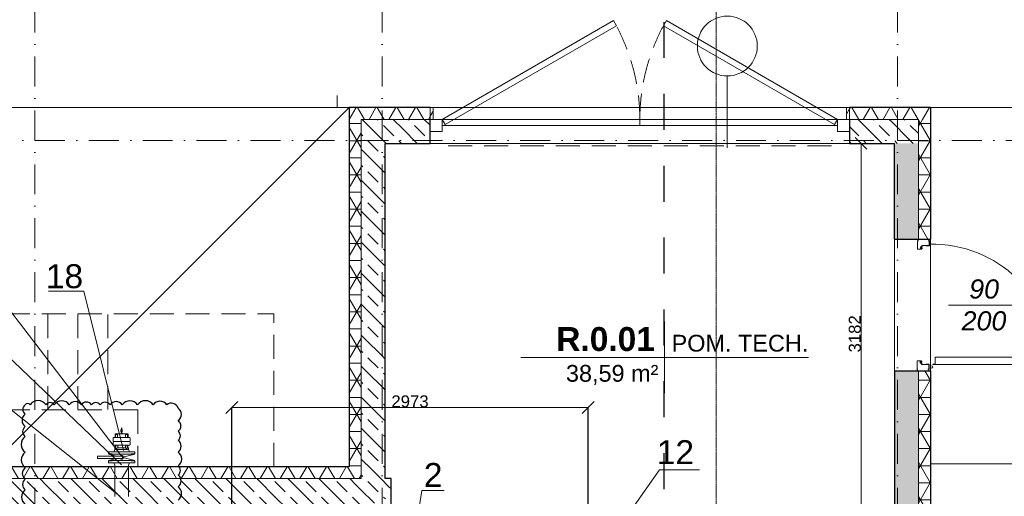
# Model space of a CAD drawing. Header units: millimetres. Extents: x -3176 to 162662, y -36434 to 57907.
# Tile 109 of 155: x 106435 to 114652, y 27033 to 31013. Entities that reach past the tile are written whole.
import ezdxf

# ---------------------------------------------------------------- set-up
doc = ezdxf.new("R2010")
doc.units = ezdxf.units.MM
for name, pattern in [('1-Sheet - 32170-CIV-6170-DW-2035-015-01 - RZUTY$0$A_Dash_3_0mm', [60, 30, -30]), ('1-Sheet - 32170-CIV-6170-DW-2035-015-01 - RZUTY$0$A_Dash_Dot_2_5mm_Axis', [45, 25, -10, 0, -10]), ('1-Sheet - 32170-CIV-6170-DW-2035-015-01 - RZUTY$0$A_Hidden_2_0mm', [30, 20, -10]), ('DASHED', [0.75, 0.5, -0.25])]:
    doc.linetypes.add(name, pattern=pattern)
doc.layers.get('0').update_dxf_attribs({"lineweight": 5})
doc.layers.add('!20240904_UG_Rewizja C', color=6, linetype='Continuous', lineweight=30, plot=False)
for name, color, linetype, lineweight in [('!UG_kształtki', 10, 'Continuous', 30), ('!UG_Pomocnicza', 7, 'Continuous', 5), ('!UG_wymiary', 7, 'Continuous', 5), ('1-Sheet - 32170-CIV-6170-DW-2035-015-01 - RZUTY$0$A-AREA-IDEN', 2, 'Continuous', 9), ('1-Sheet - 32170-CIV-6170-DW-2035-015-01 - RZUTY$0$A-DETL', 8, 'Continuous', 0), ('1-Sheet - 32170-CIV-6170-DW-2035-015-01 - RZUTY$0$A-DETL-GENF', 8, 'Continuous', 0), ('1-Sheet - 32170-CIV-6170-DW-2035-015-01 - RZUTY$0$A-DETL-THIN', 8, 'Continuous', 0), ('1-Sheet - 32170-CIV-6170-DW-2035-015-01 - RZUTY$0$A-DOOR', 8, 'Continuous', 0), ('1-Sheet - 32170-CIV-6170-DW-2035-015-01 - RZUTY$0$A-DOOR-HDLN', 31, '1-Sheet - 32170-CIV-6170-DW-2035-015-01 - RZUTY$0$A_Dash_3_0mm', 18), ('1-Sheet - 32170-CIV-6170-DW-2035-015-01 - RZUTY$0$A-DOOR-IDEN', 31, 'Continuous', 18), ('1-Sheet - 32170-CIV-6170-DW-2035-015-01 - RZUTY$0$A-FLOR', 8, 'Continuous', 0), ('1-Sheet - 32170-CIV-6170-DW-2035-015-01 - RZUTY$0$A-WALL', 8, 'Continuous', 0), ('1-Sheet - 32170-CIV-6170-DW-2035-015-01 - RZUTY$0$A-WALL-PATT', 8, 'Continuous', 0), ('1-Sheet - 32170-CIV-6170-DW-2035-015-01 - RZUTY$0$G-ANNO-SYMB', 8, 'Continuous', 0), ('1-Sheet - 32170-CIV-6170-DW-2035-015-01 - RZUTY$0$S-GRID', 8, 'Continuous', 0), ('G-ANNO-SYMB', 111, 'DASHED', 9)]:
    doc.layers.add(name, color=color, linetype=linetype, lineweight=lineweight)
doc.layers.add('!UG_tekst', color=7, linetype='Continuous')
doc.styles.add('1-Sheet - 32170-CIV-6170-DW-2035-015-01 - RZUTY$0$Arial_7', font='arial.ttf', dxfattribs={"height": 14})
doc.styles.add('1-Sheet - 32170-CIV-6170-DW-2035-015-01 - RZUTY$0$Arial_B_1', font='arialbd.ttf', dxfattribs={"height": 20})
doc.styles.add('1-Sheet - 32170-CIV-6170-DW-2035-015-01 - RZUTY$0$Arial_I_2', font='ariali.ttf', dxfattribs={"height": 16})
doc.styles.get("Standard").update_dxf_attribs({"font": 'arial.ttf'})
doc.dimstyles.get("Standard").update_dxf_attribs({"dimtxt": 100, "dimasz": 100, "dimexe": 0.18, "dimexo": 2, "dimgap": 0.09, "dimtad": 1, "dimdec": 0, "dimzin": 0, "dimdsep": 46, "dimtxsty": 'Standard', "dimblk": 'OBLIQUE', "dimcen": 0, "dimdle": 0.5, "dimclrd": 256, "dimclrt": 256, "dimadec": 0, "dimazin": 0, "dimtfac": 1, "dimtdec": 0, "dimtofl": 0, "dimtmove": 1, "dimatfit": 3, "dimldrblk": 'OBLIQUE', "dimfxl": 1, "dimtfillclr": 256, "dimtolj": 1, "dimtzin": 0, "dimlwd": -1, "dimarcsym": 0})
pattern_1 = [(315, (1157.854, 0), (12.93157, 12.93157), [12.192, -6.096]), (315, (1171.061, -1e-12), (12.93157, 12.93157), [20.32, 0, 0, 0])]
pattern_2 = [(360, (1157.854, 0), (4e-14, 14.287), []), (60, (1157.854, 0), (-12.37377, 7.144), []), (120, (1157.854, 0), (-12.37377, -7.144), [])]
pattern_3 = [(0, (1157.854, 0), (0, 14.287), []), (60, (1157.854, 0), (-12.37377, 7.144), []), (120, (1157.854, 0), (-12.37377, -7.144), [])]

# ---------------------------------------------------------------- blocks, each defined once
blk = doc.blocks.new('1-Sheet - 32170-CIV-6170-DW-2035-015-01 - RZUTY$0$mcr ALPE 1-sk EI60 - DZ_OW_90x200_1-1008688-B2_100_AG_PARTER_00 - Dep_PW')
at = {"layer": '1-Sheet - 32170-CIV-6170-DW-2035-015-01 - RZUTY$0$A-DETL-GENF'}
for p, q in [((-50.96, -13.55), (-50.96, -4.05)), ((-50.96, -4.05), (-49.61, -4.05)), ((-49.61, -4.05), (-49.61, -4.6)), ((-49.61, -4.6), (-49.46, -4.6)), ((-49.46, -4.6), (-49.46, -4.05)), ((-42.76, -3.8), (-49.36, -3.8)), ((-49.36, -3.95), (-42.76, -3.95)), ((-45.56, -7.7), (-45.56, -8.44)), ((-45.41, -8.44), (-45.41, -7.7)), ((-44.56, -7.45), (-45.31, -7.45)), ((-45.31, -7.6), (-44.56, -7.6)), ((-44.46, -7.31), (-44.46, -6.6)), ((-44.31, -6.6), (-44.31, -7.31)), ((-44.12, -6.51), (-44.29, -6.69)), ((-44.29, -6.99), (-44.11, -6.8)), ((-44.29, -7.29), (-44.11, -7.1)), ((-44.11, -6.64), (-44.22, -6.76)), ((-44.11, -6.94), (-44.22, -7.06)), ((-44.11, -7.24), (-44.22, -7.36)), ((-42.91, -6.35), (-44.21, -6.35)), ((-42.91, -6.5), (-44.21, -6.5)), ((-44.11, -6.8), (-44.11, -6.64)), ((-44.11, -7.1), (-44.11, -6.94)), ((-43.68, -7.3), (-44.09, -7.3)), ((-43.06, -6.6), (-44.01, -6.6)), ((-44.01, -6.6), (-44.01, -6.89)), ((-44.01, -6.89), (-43.52, -6.77)), ((-44.01, -7), (-43.54, -6.88)), ((-44.01, -7.2), (-44.01, -7)), ((-43.68, -7.2), (-44.01, -7.2)), ((-43.63, -7.35), (-43.66, -7.66)), ((-43.53, -7.36), (-43.56, -7.63)), ((-43.05, -7.77), (-43.56, -7.77)), ((-43.54, -6.88), (-43.04, -7.24)), ((-43.52, -6.77), (-43.06, -7.11)), ((-43.07, -7.67), (-43.52, -7.67)), ((-43.06, -7.11), (-43.06, -6.6)), ((-42.96, -6.5), (-42.82, -6.64)), ((-42.96, -6.82), (-42.96, -6.64)), ((-42.96, -6.64), (-42.89, -6.71)), ((-42.82, -6.95), (-42.96, -6.82)), ((-42.96, -6.96), (-42.89, -7.03)), ((-42.96, -7.1), (-42.96, -6.96)), ((-42.89, -7.14), (-42.81, -7.1)), ((-42.81, -7.45), (-42.81, -6.6)), ((-42.66, -4.05), (-42.66, -7.45)), ((-42.51, -7.45), (-42.51, -4.05)), ((50.59, -7.75), (50.59, -4.35)), ((50.74, -4.35), (50.74, -7.75)), ((50.84, -4.1), (57.44, -4.1)), ((57.44, -4.25), (50.84, -4.25)), ((50.89, -7.75), (50.89, -6.9)), ((50.97, -7.44), (50.89, -7.4)), ((51.04, -6.8), (50.9, -6.94)), ((50.9, -7.25), (51.04, -7.12)), ((51.04, -6.94), (50.97, -7.01)), ((51.04, -7.26), (50.97, -7.33)), ((50.99, -6.65), (52.29, -6.65)), ((50.99, -6.8), (52.29, -6.8)), ((51.04, -7.12), (51.04, -6.94)), ((51.04, -7.4), (51.04, -7.26)), ((51.62, -7.18), (51.12, -7.54)), ((51.13, -8.07), (51.64, -8.07)), ((51.14, -7.41), (51.14, -6.9)), ((51.14, -6.9), (52.09, -6.9)), ((51.6, -7.07), (51.14, -7.41)), ((51.15, -7.97), (51.6, -7.97)), ((52.09, -7.19), (51.6, -7.07)), ((51.61, -7.66), (51.64, -7.93)), ((52.09, -7.3), (51.62, -7.18)), ((51.71, -7.65), (51.74, -7.96)), ((51.76, -7.5), (52.09, -7.5)), ((51.76, -7.6), (52.17, -7.6)), ((52.09, -6.9), (52.09, -7.19)), ((52.09, -7.5), (52.09, -7.3)), ((52.19, -6.94), (52.3, -7.06)), ((52.19, -7.1), (52.19, -6.94)), ((52.37, -7.29), (52.19, -7.1)), ((52.19, -7.24), (52.3, -7.36)), ((52.19, -7.4), (52.19, -7.24)), ((52.37, -7.59), (52.19, -7.4)), ((52.19, -7.54), (52.3, -7.66)), ((52.2, -6.81), (52.37, -6.99)), ((52.39, -6.9), (52.39, -7.61)), ((52.54, -7.61), (52.54, -6.9)), ((52.64, -7.75), (53.39, -7.75)), ((53.39, -7.9), (52.64, -7.9)), ((53.49, -8.74), (53.49, -8)), ((53.64, -8), (53.64, -8.74)), ((57.54, -4.9), (57.54, -4.35)), ((57.69, -4.9), (57.54, -4.9)), ((57.69, -4.35), (57.69, -4.9)), ((59.04, -4.35), (57.69, -4.35)), ((59.04, -13.85), (59.04, -4.35)), ((-49.61, -13.55), (-50.96, -13.55)), ((-49.61, -12.9), (-49.61, -13.55)), ((-49.46, -12.9), (-49.61, -12.9)), ((-49.46, -13.55), (-49.46, -12.9)), ((-45.66, -13.65), (-49.36, -13.65)), ((-49.36, -13.8), (-45.66, -13.8)), ((-45.76, -8.76), (-45.76, -10.94)), ((-45.61, -10.94), (-45.61, -8.76)), ((-45.56, -11.26), (-45.56, -13.55)), ((-45.41, -13.55), (-45.41, -11.26)), ((53.49, -13.85), (53.49, -11.56)), ((53.64, -11.56), (53.64, -13.85)), ((53.69, -11.24), (53.69, -9.06)), ((53.74, -13.95), (57.44, -13.95)), ((57.44, -14.1), (53.74, -14.1)), ((53.84, -9.06), (53.84, -11.24)), ((57.54, -13.85), (57.54, -13.2)), ((57.54, -13.2), (57.69, -13.2)), ((57.69, -13.2), (57.69, -13.85)), ((57.69, -13.85), (59.04, -13.85))]:
    blk.add_line(p, q, dxfattribs=at)
for centre, radius, start, end in [((-49.36, -4.05), 0.25, 90, 180), ((-49.36, -4.05), 0.1, 90, 180), ((-45.31, -7.7), 0.25, 90, 180), ((-45.31, -7.7), 0.1, 90, 180), ((-44.56, -7.35), 0.1, 270, 0), ((-44.56, -7.35), 0.25, 270, 0), ((-44.21, -6.6), 0.25, 90, 180), ((-44.21, -6.6), 0.1, 90, 180), ((-44.26, -6.72), 0.05, 180, 315), ((-44.26, -7.02), 0.05, 180, 315), ((-44.26, -7.32), 0.05, 180, 315), ((-43.68, -7.35), 0.15, 354.43659, 90), ((-43.68, -7.35), 0.05, 354.43659, 90), ((-43.56, -7.67), 0.1, 174.43659, 270), ((-43.19, -7.45), 0.25, 296.13742, 54.37606), ((-43.54, -6.88), 1.02, 299.25503, 310.54143), ((-42.91, -7.1), 0.05, 180, 296.57466), ((-42.91, -6.6), 0.25, 0, 90), ((-42.91, -6.6), 0.1, 0, 90), ((-42.86, -6.67), 0.05, 225, 0), ((-42.86, -6.99), 0.05, 225, 0), ((-43.11, -7.46), 0.302, 319.72629, 1.87162), ((-42.66, -7.45), 0.15, 180, 0), ((-42.76, -4.05), 0.25, 0, 90), ((-42.76, -4.05), 0.1, 360, 90), ((50.84, -4.35), 0.25, 90, 180), ((50.74, -7.75), 0.15, 180, 0), ((50.84, -4.35), 0.1, 90, 180), ((50.99, -6.9), 0.25, 90, 180), ((50.99, -6.9), 0.1, 90, 180), ((50.94, -6.97), 0.05, 180, 315), ((50.94, -7.29), 0.05, 180, 315), ((51.19, -7.76), 0.302, 178.12838, 220.27371), ((51.62, -7.18), 1.02, 229.45857, 240.74497), ((50.99, -7.4), 0.05, 243.42534, 0), ((51.27, -7.75), 0.25, 125.62394, 243.86258), ((51.76, -7.65), 0.15, 90, 185.56341), ((51.64, -7.97), 0.1, 270, 5.56341), ((51.76, -7.65), 0.05, 90, 185.56341), ((52.29, -6.9), 0.25, 0, 90), ((52.29, -6.9), 0.1, 0, 90), ((52.34, -7.02), 0.05, 225, 0), ((52.34, -7.32), 0.05, 225, 0), ((52.34, -7.62), 0.05, 225, 0), ((52.64, -7.65), 0.25, 180, 270), ((52.64, -7.65), 0.1, 180, 270), ((53.39, -8), 0.25, 360, 90), ((53.39, -8), 0.1, 0, 90), ((57.44, -4.35), 0.25, 360, 90), ((57.44, -4.35), 0.1, 0, 90), ((-49.36, -13.55), 0.25, 180, 270), ((-49.36, -13.55), 0.1, 180, 270), ((-45.51, -8.76), 0.25, 120, 180), ((-45.51, -10.94), 0.25, 180, 240), ((-45.66, -13.55), 0.1, 270, 0), ((-45.66, -13.55), 0.25, 270, 0), ((-45.66, -8.44), 0.1, 288.52633, 0), ((-45.51, -8.76), 0.1, 120, 180), ((-45.51, -10.94), 0.1, 180, 240), ((-45.66, -11.26), 0.1, 0, 60), ((-45.66, -8.44), 0.25, 300, 0), ((-45.66, -11.26), 0.25, 0, 60), ((53.74, -8.74), 0.25, 180, 240), ((53.74, -11.56), 0.25, 120, 180), ((53.74, -13.85), 0.25, 180, 270), ((53.74, -8.74), 0.1, 180, 251.47367), ((53.59, -9.06), 0.1, 0, 60), ((53.59, -11.24), 0.1, 300, 360), ((53.74, -11.56), 0.1, 120, 180), ((53.74, -13.85), 0.1, 180, 270), ((53.59, -9.06), 0.25, 360, 60), ((53.59, -11.24), 0.25, 300, 360), ((57.44, -13.85), 0.25, 270, 360), ((57.44, -13.85), 0.1, 270, 0)]:
    blk.add_arc(centre, radius, start, end, dxfattribs=at)
at = {"layer": '1-Sheet - 32170-CIV-6170-DW-2035-015-01 - RZUTY$0$A-DOOR'}
for p, q in [((-45.71, -16.94), (-45.46, -16.94)), ((-45.71, -118.64), (-45.71, -16.94)), ((-45.46, -16.94), (-45.46, -18.84)), ((-45.46, -18.84), (-39.41, -18.84)), ((-39.41, -18.84), (-39.41, -116.74)), ((-45.46, -118.64), (-45.71, -118.64)), ((-45.46, -116.74), (-45.46, -118.64)), ((-39.41, -116.74), (-45.46, -116.74))]:
    blk.add_line(p, q, dxfattribs=at)
blk.add_circle((-47.67, -16.06), 1, dxfattribs=at)
blk.add_arc((-47.67, -16.06), 102.6, 271.09462, 1.09462, dxfattribs=at)
at = {"layer": '1-Sheet - 32170-CIV-6170-DW-2035-015-01 - RZUTY$0$A-DOOR-HDLN'}
for p, q in [((-50.96, 15), (59.04, 15)), ((59.04, -15), (-50.96, -15))]:
    blk.add_line(p, q, dxfattribs=at)
blk = doc.blocks.new('1-Sheet - 32170-CIV-6170-DW-2035-015-01 - RZUTY$0$ETYKIETA_DRZWI_STANDARD - Góra _1 st_ dokł__-843070-B2_100_AG_PARTER_00 - Dep_PW')
at = {"layer": '1-Sheet - 32170-CIV-6170-DW-2035-015-01 - RZUTY$0$A-DOOR-IDEN'}
blk.add_line((0, 0), (0, 0.5983), dxfattribs=at)
blk.add_circle((0, 0.8583), 0.26, dxfattribs=at)
blk = doc.blocks.new('1-Sheet - 32170-CIV-6170-DW-2035-015-01 - RZUTY$0$A_Room_Tag - Room_Number_Area_Name-302085-B2_100_AG_PARTER_00 - Dep_PW')
at = {"layer": '1-Sheet - 32170-CIV-6170-DW-2035-015-01 - RZUTY$0$A-AREA-IDEN'}
for q in [(0, 0.3), (-1.2, 0), (0, -0.3), (1.2, 0)]:
    blk.add_line((0, 0), q, dxfattribs=at)
blk = doc.blocks.new('1-Sheet - 32170-CIV-6170-DW-2035-015-01 - RZUTY')
at = {"layer": '1-Sheet - 32170-CIV-6170-DW-2035-015-01 - RZUTY$0$A-DETL-GENF'}
h = blk.add_hatch(dxfattribs=at)
h.set_pattern_fill('FP_11', color=8, style=0, pattern_type=2)
h.set_pattern_definition(pattern_3)
h.paths.add_polyline_path([(7536.88, 479.5), (7539.38, 479.5), (7539.38, 489.5), (7536.88, 489.5)])
h = blk.add_hatch(dxfattribs=at)
h.set_pattern_fill('FP_11', color=8, style=0, pattern_type=2)
h.set_pattern_definition(pattern_3)
h.paths.add_polyline_path([(7884.38, 479.5), (7886.88, 479.5), (7886.88, 489.5), (7884.38, 489.5), (7884.38, 480.84)])
at = {"layer": '1-Sheet - 32170-CIV-6170-DW-2035-015-01 - RZUTY$0$A-WALL-PATT', "lineweight": 9}
h = blk.add_hatch(dxfattribs=at)
h.set_pattern_fill('FP_4', color=256, angle=180, style=0, pattern_type=2)
h.set_pattern_definition(pattern_2)
h.paths.add_polyline_path([(7954.38, 479.5), (7954.31, 489.5), (7886.88, 489.5), (7886.88, 479.5), (7951.05, 479.5)])
h.paths.add_polyline_path([(7469.38, 479.5), (7536.88, 479.5), (7536.88, 489.5), (7469.38, 489.5), (7469.38, 482)])
h = blk.add_hatch(dxfattribs=at)
h.set_pattern_fill('FP_4', color=256, angle=180, style=0, pattern_type=2)
h.set_pattern_definition([(360, (1157.854, 0), (6e-14, 14.287), []), (60, (1157.854, 0), (-12.37377, 7.144), []), (120, (1157.854, 0), (-12.37377, -7.144), [])])
h.paths.add_polyline_path([(7469.38, 189.5), (7479.38, 189.5), (7479.38, 479.5), (7469.38, 479.5), (7469.38, 228.77)])
h = blk.add_hatch(dxfattribs=at)
h.set_pattern_fill('FP_3', color=256, angle=135, style=0, pattern_type=2)
h.set_pattern_definition(pattern_1)
h.paths.add_polyline_path([(7886.88, 459.5), (7944.38, 459.5), (7944.33, 479.5), (7886.88, 479.5), (7886.88, 462.74)])
h.paths.add_polyline_path([(7536.88, 459.5), (7536.88, 479.5), (7479.38, 479.5), (7479.38, 459.5), (7504.38, 459.5)])
h = blk.add_hatch(dxfattribs=at)
h.set_pattern_fill('FP_4', color=256, angle=180, style=0, pattern_type=2)
h.set_pattern_definition([(360, (1157.854, 0), (1e-14, 14.287), []), (60, (1157.854, 0), (-12.37377, 7.144), []), (120, (1157.854, 0), (-12.37377, -7.144), [])])
h.paths.add_polyline_path([(7944.38, -735.5), (7954.38, -735.39), (7954.38, -377.23), (7944.38, -377.23), (7944.38, -730.5)])
h.paths.add_polyline_path([(7953.98, -77.9), (7954.38, -77.9), (7954.38, 269.5), (7944.38, 269.5), (7944.38, -77.9)])
h.paths.add_polyline_path([(7944.38, 379.5), (7954.38, 379.5), (7954.38, 479.5), (7944.38, 479.5), (7944.38, 448.84)])
h = blk.add_hatch(dxfattribs=at)
h.set_pattern_fill('FP_3', color=256, angle=135, style=0, pattern_type=2)
h.set_pattern_definition([(315, (1157.854, 0), (12.93157, 12.93157), [12.192, -6.096]), (315, (1171.061, -1e-12), (12.93157, 12.93157), [20.32, 0, 0, 0])])
h.paths.add_polyline_path([(7479.38, 179.5), (7499.38, 179.5), (7499.38, 459.5), (7479.38, 459.5), (7479.38, 183.95)])
h = blk.add_hatch(dxfattribs=at)
h.set_pattern_fill('FP_3', color=256, angle=135, style=0, pattern_type=2)
h.set_pattern_definition([(315, (1157.854, 0), (12.93157, 12.93157), [12.192, -6.096]), (315, (1171.061, -1e-12), (12.93157, 12.93157), [20.32, 0, 0, 0])])
h.paths.add_polyline_path([(7924.38, -715.5), (7944.38, -715.5), (7944.38, -377.23), (7924.38, -377.23), (7924.38, -700.5)])
h.paths.add_polyline_path([(7926.41, -77.9), (7944.38, -77.9), (7944.38, 269.5), (7924.38, 269.5), (7924.38, -77.9)])
h.paths.add_polyline_path([(7927.48, 379.5), (7944.38, 379.5), (7944.38, 459.5), (7924.38, 459.5), (7924.38, 379.5)])
h = blk.add_hatch(dxfattribs=at)
h.set_pattern_fill('FP_4', color=256, angle=180, style=0, pattern_type=2)
h.set_pattern_definition(pattern_2)
h.paths.add_polyline_path([(7479.38, 179.5), (7479.38, 189.5), (7142.38, 189.5), (7142.38, 179.5), (7478.64, 179.5)])
h.paths.add_polyline_path([(6924.38, 179.5), (7126.38, 179.5), (7126.38, 189.5), (6899.38, 189.5), (6899.38, 179.5)])
h = blk.add_hatch(dxfattribs=at)
h.set_pattern_fill('FP_3', color=256, angle=135, style=0, pattern_type=2)
h.set_pattern_definition(pattern_1)
h.paths.add_polyline_path([(7479.38, 154.5), (7479.38, 179.5), (7142.38, 179.5), (7142.38, 154.5), (7430.02, 154.5)])
h.paths.add_polyline_path([(7099.09, 154.5), (7126.38, 154.5), (7126.38, 179.5), (6899.38, 179.5), (6899.38, 172), (6924.38, 172), (6924.38, 154.5), (6988.78, 154.5)])
h = blk.add_hatch(dxfattribs=at)
h.set_pattern_fill('FP_8', color=256, angle=-225, style=0, pattern_type=2)
h.set_pattern_definition([(315, (1157.854, 0), (12.93157, 12.93157), [12.192, -6.096]), (315, (1171.061, -9e-13), (12.93157, 12.93157), [20.32, 0, 0, 0])])
h.paths.add_polyline_path([(7479.38, 154.5), (7502.04, 163.56), (7501.88, 164.5), (7504.38, 164.5), (7504.38, 179.5), (7479.38, 179.5), (7479.38, 164.5)])
at = {"layer": '1-Sheet - 32170-CIV-6170-DW-2035-015-01 - RZUTY$0$A-DETL', "linetype": '1-Sheet - 32170-CIV-6170-DW-2035-015-01 - RZUTY$0$A_Hidden_2_0mm'}
for p, q in [((7539.38, 489.5), (7536.88, 489.5)), ((7536.88, 489.5), (7536.88, 479.5)), ((7539.38, 479.5), (7539.38, 489.5)), ((7886.88, 489.5), (7884.38, 489.5)), ((7884.38, 489.5), (7884.38, 479.5)), ((7886.88, 479.5), (7886.88, 489.5)), ((7536.88, 479.5), (7539.38, 479.5)), ((7711.88, 474.5), (7711.88, 479.5)), ((7711.88, 474.5), (7711.88, 479.5)), ((7884.38, 479.5), (7886.88, 479.5)), ((7551.88, 457.5), (7871.88, 457.5)), ((7002.88, 317), (7406.33, 317)), ((7217.88, 316.7), (7217.88, 237.3)), ((7242.88, 316.7), (7242.88, 237.3)), ((7267.88, 316.7), (7267.88, 237.3)), ((7406.33, 189.5), (7406.33, 317)), ((7292.88, 237), (7002.88, 237)), ((7292.88, 237), (7292.88, 189.5))]:
    blk.add_line(p, q, dxfattribs=at)
for centre, start, end in [((7546.88, 479.5), 0, 28.2635), ((7876.88, 479.5), 151.7365, 180)]:
    blk.add_arc(centre, 165, start, end, dxfattribs=at)
at = {"layer": '1-Sheet - 32170-CIV-6170-DW-2035-015-01 - RZUTY$0$A-DETL-THIN'}
for p, q in [((7546.88, 479.5), (7689.77, 562)), ((7692.27, 557.67), (7689.77, 562)), ((7731.49, 557.67), (7733.99, 562)), ((7876.88, 479.5), (7733.99, 562)), ((7549.38, 475.17), (7692.27, 557.67)), ((7874.38, 475.17), (7731.49, 557.67)), ((7784.88, 515.78), (7784.88, 455.78)), ((7551.88, 489.5), (7871.88, 489.5)), ((7886.88, 479.5), (7536.88, 479.5)), ((7536.88, 479.5), (7546.88, 479.5)), ((7536.88, 469.5), (7536.88, 479.5)), ((7546.88, 479.5), (7546.88, 469.5)), ((7546.88, 479.5), (7549.38, 475.17)), ((7876.88, 479.5), (7874.38, 475.17)), ((7876.88, 479.5), (7876.88, 469.5)), ((7886.88, 479.5), (7876.88, 479.5)), ((7886.88, 469.5), (7886.88, 479.5)), ((7546.88, 469.5), (7536.88, 469.5)), ((7546.88, 474.5), (7711.88, 474.5)), ((7876.88, 474.5), (7711.88, 474.5)), ((7876.88, 469.5), (7886.88, 469.5))]:
    blk.add_line(p, q, dxfattribs=at)
blk.add_circle((7784.88, 540.78), 25, dxfattribs=at)
at = {"layer": '1-Sheet - 32170-CIV-6170-DW-2035-015-01 - RZUTY$0$A-FLOR'}
for p, q in [((7459.38, 499.59), (7459.38, 489.5)), ((6547.55, 489.5), (7469.38, 489.5)), ((7954.38, 489.5), (8054.38, 489.5)), ((7886.88, 459.5), (7536.88, 459.5))]:
    blk.add_line(p, q, dxfattribs=at)
at = {"layer": '1-Sheet - 32170-CIV-6170-DW-2035-015-01 - RZUTY$0$A-FLOR', "lineweight": 18}
for p, q in [((7169.38, 189.5), (7469.38, 489.5)), ((8054.38, 192), (7954.38, 192))]:
    blk.add_line(p, q, dxfattribs=at)
at = {"layer": '1-Sheet - 32170-CIV-6170-DW-2035-015-01 - RZUTY$0$A-WALL', "lineweight": 25}
for p, q in [((7536.88, 489.5), (7469.38, 489.5)), ((7469.38, 489.5), (7469.38, 189.5)), ((7954.38, 489.5), (7886.88, 489.5)), ((7954.38, 489.5), (7954.38, 379.5)), ((7536.88, 459.5), (7536.88, 479.5)), ((7886.88, 479.5), (7886.88, 459.5)), ((7499.38, 459.5), (7536.88, 459.5)), ((7499.38, 179.5), (7499.38, 459.5)), ((7886.88, 459.5), (7924.38, 459.5)), ((7924.38, 379.5), (7924.38, 459.5)), ((7924.38, 379.5), (7954.38, 379.5)), ((7924.38, 269.5), (7924.38, -80.1)), ((7924.38, 269.5), (7954.38, 269.5)), ((7954.38, 269.5), (7954.38, -81.5)), ((7469.38, 189.5), (7140.46, 189.5)), ((7504.38, 179.5), (7499.38, 179.5)), ((7504.38, 100), (7504.38, 179.5))]:
    blk.add_line(p, q, dxfattribs=at)
at = {"layer": '1-Sheet - 32170-CIV-6170-DW-2035-015-01 - RZUTY$0$A-WALL'}
for p, q in [((7539.38, 489.5), (7884.38, 489.5)), ((7536.88, 479.5), (7479.38, 479.5)), ((7479.38, 479.5), (7479.38, 179.5)), ((7944.38, 479.5), (7886.88, 479.5)), ((7944.38, 379.5), (7944.38, 479.5)), ((7924.38, 269.5), (7924.38, 379.5)), ((7954.38, 379.5), (7954.38, 269.5)), ((7944.38, -80.1), (7944.38, 269.5)), ((7479.38, 179.5), (7139.38, 179.5))]:
    blk.add_line(p, q, dxfattribs=at)
at = {"layer": '1-Sheet - 32170-CIV-6170-DW-2035-015-01 - RZUTY$0$G-ANNO-SYMB', "linetype": '1-Sheet - 32170-CIV-6170-DW-2035-015-01 - RZUTY$0$A_Dash_3_0mm', "lineweight": 25}
blk.add_line((7731.88, 680.8), (7731.88, -872.88), dxfattribs=at)
blk.add_line((7731.88, 680.8), (7731.88, -872.88), dxfattribs=at)
at = {"layer": '1-Sheet - 32170-CIV-6170-DW-2035-015-01 - RZUTY$0$S-GRID', "linetype": '1-Sheet - 32170-CIV-6170-DW-2035-015-01 - RZUTY$0$A_Dash_Dot_2_5mm_Axis'}
for p, q in [((7206.88, 712), (7206.88, -968)), ((7496.88, 712), (7496.88, -968)), ((7926.88, 712), (7926.88, -968)), ((6666.88, 462), (8176.88, 462))]:
    blk.add_line(p, q, dxfattribs=at)
at = {"layer": '1-Sheet - 32170-CIV-6170-DW-2035-015-01 - RZUTY$0$A-AREA-IDEN', "xscale": 99.99999999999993, "yscale": 99.99999999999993, "zscale": 99.99999999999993}
blk.add_blockref('1-Sheet - 32170-CIV-6170-DW-2035-015-01 - RZUTY$0$A_Room_Tag - Room_Number_Area_Name-302085-B2_100_AG_PARTER_00 - Dep_PW', (7732.49, 280.77), dxfattribs=at)
at = {"layer": '1-Sheet - 32170-CIV-6170-DW-2035-015-01 - RZUTY$0$A-DOOR-HDLN', "rotation": 90}
blk.add_blockref('1-Sheet - 32170-CIV-6170-DW-2035-015-01 - RZUTY$0$mcr ALPE 1-sk EI60 - DZ_OW_90x200_1-1008688-B2_100_AG_PARTER_00 - Dep_PW', (7939.38, 320.46), dxfattribs=at)
at = {"layer": '1-Sheet - 32170-CIV-6170-DW-2035-015-01 - RZUTY$0$A-DOOR-IDEN', "xscale": 99.99999999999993, "yscale": 99.99999999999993, "zscale": 99.99999999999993, "rotation": 270}
blk.add_blockref('1-Sheet - 32170-CIV-6170-DW-2035-015-01 - RZUTY$0$ETYKIETA_DRZWI_STANDARD - Góra _1 st_ dokł__-843070-B2_100_AG_PARTER_00 - Dep_PW', (7969.38, 324.5), dxfattribs=at)
at = {"layer": '1-Sheet - 32170-CIV-6170-DW-2035-015-01 - RZUTY$0$A-AREA-IDEN', "attachment_point": 1}
for s, insert, char_height, width, style in [('R.0.01', (7642.13, 306.09), 20, 101.8143, '1-Sheet - 32170-CIV-6170-DW-2035-015-01 - RZUTY$0$Arial_B_1'), ('POM. TECH.', (7738.39, 299.61), 14, 135.4852, '1-Sheet - 32170-CIV-6170-DW-2035-015-01 - RZUTY$0$Arial_7'), ('38,59 m²', (7650.23, 274.45), 14, 92.1941, '1-Sheet - 32170-CIV-6170-DW-2035-015-01 - RZUTY$0$Arial_7')]:
    blk.add_mtext(s, dxfattribs=dict(at, insert=insert, char_height=char_height, width=width, style=style))
at = {"layer": '1-Sheet - 32170-CIV-6170-DW-2035-015-01 - RZUTY$0$A-DOOR-IDEN', "lineweight": 9, "char_height": 16, "attachment_point": 1, "style": '1-Sheet - 32170-CIV-6170-DW-2035-015-01 - RZUTY$0$Arial_I_2'}
for s, insert, width in [('90', (7986.73, 345.88), 30.4641), ('200', (7980.43, 319.28), 45.6962)]:
    blk.add_mtext(s, dxfattribs=dict(at, insert=insert, width=width))
blk = doc.blocks.new('_OBLIQUE')
at = {"color": 0, "linetype": 'ByBlock'}
blk.add_line((-0.5, -0.5), (0.5, 0.5), dxfattribs=at)
blk = doc.blocks.new('*D34')
at = {"layer": '!UG_Pomocnicza', "transparency": 16777216}
blk.add_line((108205.3, 27774.2), (111179.3, 27774.2), dxfattribs=at)
at = {"layer": '!UG_Pomocnicza', "color": 0, "lineweight": -2, "transparency": 16777216}
for p, q in [((108205.8, 26333.7), (108205.8, 27774.4)), ((111178.8, 26800.7), (111178.8, 27774.4))]:
    blk.add_line(p, q, dxfattribs=at)
at = {"layer": 'Defpoints', "color": 0, "transparency": 16777216}
for p in [(111178.8, 27774.2), (111178.8, 26798.7), (108205.8, 26331.7)]:
    blk.add_point(p, dxfattribs=at)
at = {"layer": '!UG_Pomocnicza', "transparency": 16777216, "xscale": 100, "yscale": 100, "zscale": 100, "rotation": 180}
blk.add_blockref('_OBLIQUE', (108205.8, 27774.2), dxfattribs=at)
at = {"layer": '!UG_Pomocnicza', "transparency": 16777216, "xscale": 100, "yscale": 100, "zscale": 100}
blk.add_blockref('_OBLIQUE', (111178.8, 27774.2), dxfattribs=at)
at = {"layer": '!UG_Pomocnicza', "transparency": 16777216, "insert": (109692.3, 27825.4), "char_height": 100, "attachment_point": 5}
blk.add_mtext('\\A1;2973', dxfattribs=at)
blk = doc.blocks.new('*D54')
at = {"layer": '!UG_Pomocnicza', "transparency": 16777216}
blk.add_line((113455.8, 26798.2), (113455.8, 29981.2), dxfattribs=at)
at = {"layer": '!UG_Pomocnicza', "color": 0, "lineweight": -2, "transparency": 16777216}
for p, q in [((113457.8, 29980.7), (113456, 29980.7)), ((112943.9, 26798.7), (113456, 26798.7))]:
    blk.add_line(p, q, dxfattribs=at)
at = {"layer": 'Defpoints', "color": 0, "transparency": 16777216}
for p in [(113455.8, 29980.7), (113455.8, 29980.7), (112941.9, 26798.7)]:
    blk.add_point(p, dxfattribs=at)
at = {"layer": '!UG_Pomocnicza', "transparency": 16777216, "xscale": 100, "yscale": 100, "zscale": 100}
for p, rotation in [((113455.8, 29980.7), 90), ((113455.8, 26798.7), 270)]:
    blk.add_blockref('_OBLIQUE', p, dxfattribs=dict(at, rotation=rotation))
at = {"layer": '!UG_Pomocnicza', "transparency": 16777216, "insert": (113404.6, 28389.7), "char_height": 100, "attachment_point": 5, "rotation": 90}
blk.add_mtext('\\A1;3182', dxfattribs=at)

msp = doc.modelspace()

# ---------------------------------------------------------------- linework, layer by layer
at = {"layer": '!20240904_UG_Rewizja C'}
msp.add_lwpolyline([(107757.08, 27001.89, 0.5205671), (107757.08, 27113.43, 0.5205671), (107757.08, 27211.55, 0.5205671), (107757.08, 27286.72, 0.5205671), (107757.08, 27402.55, 0.5205671), (107757.08, 27501.27, 0.5205671), (107757.08, 27575.88, 0.5205671), (107757.08, 27665, 0.5205671), (107757.08, 27769.8, 0.5205671), (107662, 27797.54, 0.5205671), (107549.8, 27797.54, 0.5205671), (107418.66, 27797.54, 0.5205671), (107291.15, 27797.54, 0.5205671), (107188.87, 27797.54, 0.5205671), (107106.12, 27797.54, 0.5205671), (107035.15, 27797.54, 0.5205671), (106949.73, 27797.54, 0.5205671), (106849.14, 27797.54, 0.5205671), (106723.65, 27797.54, 0.5205671), (106655.19, 27797.54, 0.5205671), (106522.02, 27797.54, 0.5205671), (106481.86, 27797.54, 0.5205671), (106481.86, 27718.99, 0.5205671), (106481.86, 27616.07, 0.5205671), (106481.86, 27532.07, 0.5205671), (106481.86, 27401.16, 0.5205671), (106481.86, 27272.87, 0.5205671), (106481.86, 27176.69, 0.5205671), (106481.86, 27087.23, 0.5205671), (106481.86, 26966.27, 0.5205671)], format="xyb", dxfattribs=at)
at = {"layer": '!UG_kształtki', "lineweight": 5, "extrusion": (0, 0, -1)}
for p, q in [((107230.61, 27554.46), (107230.61, 27526.17)), ((107231.89, 27555.74), (107233.18, 27555.74)), ((107233.18, 27555.74), (107258.42, 27555.74)), ((107235.86, 27549.31), (107235.86, 27523.6)), ((107235.86, 27549.31), (107236.61, 27549.31)), ((107236.61, 27549.31), (107240.25, 27549.31)), ((107238.85, 27555.74), (107247.91, 27555.74)), ((107240.25, 27549.31), (107243.88, 27549.31)), ((107243.88, 27549.31), (107251.16, 27549.31)), ((107251.16, 27549.31), (107251.16, 27525.7)), ((107254.89, 27555.74), (107267.88, 27555.74)), ((107264.86, 27555.74), (107278.69, 27555.74)), ((107264.86, 27555.74), (107285.25, 27555.74)), ((107278.76, 27587.29), (107278.76, 27574.43)), ((107278.76, 27557.28), (107278.76, 27555.54)), ((107281.09, 27555.74), (107285.25, 27555.74)), ((107281.43, 27555.74), (107285.25, 27555.74)), ((107281.45, 27574.43), (107281.45, 27587.29)), ((107281.45, 27555.49), (107281.45, 27557.28)), ((107283.96, 27603.66), (107283.96, 27605.16)), ((107283.96, 27603.66), (107283.96, 27594.56)), ((107283.96, 27596.38), (107283.96, 27587.29)), ((107283.96, 27593.07), (107283.96, 27594.56)), ((107283.96, 27587.29), (107283.96, 27585.78)), ((107283.96, 27573.65), (107283.96, 27575.15)), ((107283.96, 27573.28), (107283.96, 27572.3)), ((107283.96, 27569.23), (107283.96, 27564.56)), ((107283.96, 27566.37), (107283.96, 27557.28)), ((107283.96, 27563.06), (107283.96, 27564.56)), ((107283.96, 27557.28), (107283.96, 27555.78)), ((107285.25, 27555.74), (107289.25, 27555.74)), ((107285.25, 27555.74), (107305.64, 27555.74)), ((107285.25, 27555.74), (107289.44, 27555.74)), ((107286.54, 27605.16), (107286.54, 27603.66)), ((107286.54, 27594.56), (107286.54, 27603.66)), ((107286.54, 27587.29), (107286.54, 27596.38)), ((107286.54, 27594.56), (107286.54, 27592.61)), ((107286.54, 27585.78), (107286.54, 27587.29)), ((107286.54, 27575.15), (107286.54, 27573.65)), ((107286.54, 27572.47), (107286.54, 27573.28)), ((107286.54, 27564.56), (107286.54, 27569.23)), ((107286.54, 27557.28), (107286.54, 27566.37)), ((107286.54, 27564.56), (107286.54, 27562.6)), ((107286.54, 27555.78), (107286.54, 27557.28)), ((107289.05, 27587.29), (107289.05, 27574.43)), ((107289.05, 27557.28), (107289.05, 27555.47)), ((107291.56, 27555.74), (107302.67, 27555.74)), ((107291.74, 27574.43), (107291.74, 27587.29)), ((107291.74, 27555.49), (107291.74, 27557.28)), ((107291.84, 27555.74), (107305.64, 27555.74)), ((107308.28, 27555.74), (107320.88, 27555.74)), ((107312.08, 27555.74), (107337.32, 27555.74)), ((107319.34, 27549.31), (107326.62, 27549.31)), ((107319.34, 27525.79), (107319.34, 27549.31)), ((107326.62, 27549.31), (107330.25, 27549.31)), ((107326.8, 27555.74), (107334.1, 27555.74)), ((107330.25, 27549.31), (107333.89, 27549.31)), ((107333.89, 27549.31), (107334.64, 27549.31)), ((107334.64, 27523.6), (107334.64, 27549.31)), ((107337.32, 27555.74), (107338.61, 27555.74)), ((107339.89, 27526.17), (107339.89, 27554.46)), ((107213.89, 27521.03), (107213.89, 27494.03)), ((107237.45, 27523.6), (107236.61, 27523.6)), ((107251.41, 27523.6), (107256.64, 27523.6)), ((107313.86, 27523.6), (107319.09, 27523.6)), ((107356.61, 27494.03), (107356.61, 27521.03)), ((107228.1, 27425.24), (107219.68, 27404.67)), ((107228.1, 27438.1), (107228.1, 27425.24)), ((107228.1, 27438.1), (107237.82, 27438.1)), ((107342.4, 27425.24), (107228.1, 27425.24)), ((107248.68, 27438.1), (107321.82, 27438.1)), ((107332.68, 27438.1), (107342.4, 27438.1)), ((107342.4, 27425.24), (107342.4, 27438.1)), ((107350.82, 27404.67), (107342.4, 27425.24))]:
    msp.add_line(p, q, dxfattribs=at)
at = {"layer": '!UG_kształtki', "lineweight": 5}
for p, q in [((107213.89, 27488.88), (107213.89, 27461.88)), ((107221.67, 27491.46), (107216.47, 27491.46)), ((107216.47, 27491.46), (107221.71, 27491.46)), ((107221.67, 27459.31), (107216.47, 27459.31)), ((107216.47, 27459.31), (107221.71, 27459.31)), ((107236.57, 27491.46), (107221.67, 27491.46)), ((107233.69, 27459.31), (107221.67, 27459.31)), ((107221.71, 27491.46), (107236.65, 27491.46)), ((107221.71, 27459.31), (107236.65, 27459.31)), ((107233.69, 27459.31), (107233.69, 27438.1)), ((107258.9, 27491.46), (107236.57, 27491.46)), ((107236.65, 27491.46), (107237.45, 27491.46)), ((107236.65, 27459.31), (107259, 27459.31)), ((107238.04, 27459.31), (107238.04, 27433.6)), ((107253.34, 27459.31), (107253.34, 27438.1)), ((107285.25, 27491.46), (107258.9, 27491.46)), ((107259, 27459.31), (107285.25, 27459.31)), ((107311.5, 27491.46), (107285.25, 27491.46)), ((107285.25, 27459.31), (107311.6, 27459.31)), ((107333.85, 27491.46), (107311.5, 27491.46)), ((107311.6, 27459.31), (107333.93, 27459.31)), ((107317.16, 27438.1), (107317.16, 27459.31)), ((107332.46, 27433.6), (107332.46, 27459.31)), ((107348.79, 27491.46), (107333.85, 27491.46)), ((107333.93, 27459.31), (107348.83, 27459.31)), ((107334.72, 27459.31), (107336.81, 27459.31)), ((107336.81, 27438.1), (107336.81, 27459.31)), ((107348.79, 27459.31), (107336.81, 27459.31)), ((107339.03, 27491.46), (107348.83, 27491.46)), ((107354.04, 27491.46), (107348.79, 27491.46)), ((107354.04, 27459.31), (107348.79, 27459.31)), ((107348.83, 27491.46), (107354.04, 27491.46)), ((107348.83, 27459.31), (107354.04, 27459.31)), ((107356.61, 27461.88), (107356.61, 27488.88)), ((107085.25, 27348.67), (107085.25, 27368.67)), ((107085.25, 27368.67), (107285.25, 27368.67)), ((107175.25, 27404.67), (107175.25, 27387.67)), ((107395.25, 27404.67), (107175.25, 27404.67)), ((107203.25, 27387.67), (107175.25, 27387.67)), ((107395.25, 27384.67), (107175.25, 27384.67)), ((107242.94, 27368.67), (107175.25, 27384.67)), ((107206.25, 27384.67), (107203.25, 27387.67)), ((107364.25, 27384.67), (107206.25, 27384.67)), ((107238.04, 27433.6), (107238.79, 27433.6)), ((107242.43, 27433.6), (107238.79, 27433.6)), ((107242.43, 27433.6), (107246.07, 27433.6)), ((107248.95, 27433.6), (107246.07, 27433.6)), ((107395.25, 27384.67), (107294.98, 27360.97)), ((107324.43, 27433.6), (107321.55, 27433.6)), ((107324.43, 27433.6), (107328.07, 27433.6)), ((107331.71, 27433.6), (107328.07, 27433.6)), ((107331.71, 27433.6), (107332.46, 27433.6)), ((107395.25, 27404.67), (107363.25, 27404.67)), ((107364.25, 27384.67), (107367.25, 27387.67)), ((107395.25, 27387.67), (107367.25, 27387.67)), ((107395.25, 27404.67), (107395.25, 27387.67)), ((107285.25, 27348.67), (107085.25, 27348.67)), ((107242.94, 27348.67), (107175.25, 27332.67)), ((107395.25, 27332.67), (107175.25, 27332.67)), ((107203.25, 27329.67), (107175.25, 27329.67)), ((107175.25, 27312.67), (107175.25, 27329.67)), ((107395.25, 27312.67), (107175.25, 27312.67)), ((107206.25, 27332.67), (107203.25, 27329.67)), ((107364.25, 27332.67), (107206.25, 27332.67)), ((107219.75, 27312.67), (107228.1, 27292.67)), ((107228.1, 27292.67), (107228.1, 27280.67)), ((107228.1, 27280.67), (107228.1, 27030.67)), ((107342.4, 27280.67), (107228.1, 27280.67)), ((107342.4, 27280.67), (107228.1, 27280.67)), ((107395.25, 27332.67), (107294.98, 27356.37)), ((107350.75, 27312.67), (107342.4, 27292.67)), ((107342.4, 27292.67), (107342.4, 27280.67)), ((107342.4, 27030.67), (107342.4, 27280.67)), ((107364.25, 27332.67), (107367.25, 27329.67)), ((107395.25, 27329.67), (107367.25, 27329.67)), ((107395.25, 27312.67), (107395.25, 27329.67))]:
    msp.add_line(p, q, dxfattribs=at)
at = {"layer": '!UG_kształtki', "lineweight": 5, "extrusion": (0, 0, -1), "flags": 128}
for points in [[(-107285.25, 27555.74), (-107262.22, 27555.74), (-107243.7, 27555.74), (-107233.32, 27555.74), (-107231.89, 27555.74)], [(-107284.42, 27593.06), (-107282.55, 27593.19), (-107278.83, 27588.21), (-107278.76, 27587.29)], [(-107278.76, 27574.43), (-107281.74, 27568.97), (-107284.08, 27568.81)], [(-107284.42, 27563.05), (-107282.55, 27563.18), (-107278.83, 27558.2), (-107278.76, 27557.28)], [(-107281.45, 27587.29), (-107283.2, 27590.49), (-107284.61, 27590.59)], [(-107283.67, 27570.98), (-107281.49, 27573.9), (-107281.45, 27574.43)], [(-107281.45, 27557.28), (-107283.2, 27560.48), (-107284.61, 27560.58)], [(-107283.96, 27605.16), (-107283.96, 27602.8), (-107283.96, 27597.88), (-107283.96, 27596.38)], [(-107283.96, 27585.78), (-107283.96, 27588.15), (-107283.96, 27589.39)], [(-107283.96, 27575.15), (-107283.96, 27572.79), (-107283.96, 27567.87), (-107283.96, 27566.37)], [(-107283.96, 27555.78), (-107283.96, 27558.14), (-107283.96, 27559.38)], [(-107338.61, 27555.74), (-107333.38, 27555.74), (-107318.73, 27555.74), (-107297.51, 27555.74), (-107285.25, 27555.74)], [(-107285.75, 27590.67), (-107286.83, 27590.74), (-107289.01, 27587.83), (-107289.05, 27587.29)], [(-107285.75, 27560.66), (-107286.83, 27560.74), (-107289.01, 27557.82), (-107289.05, 27557.28)], [(-107291.74, 27587.29), (-107288.76, 27592.75), (-107286.16, 27592.94)], [(-107291.74, 27557.28), (-107288.76, 27562.74), (-107286.16, 27562.93)], [(-107286.42, 27568.64), (-107287.95, 27568.53), (-107291.67, 27573.52), (-107291.74, 27574.43)], [(-107289.05, 27574.43), (-107287.3, 27571.24), (-107286.47, 27571.18)], [(-107286.54, 27596.38), (-107286.54, 27601.11), (-107286.54, 27604.84), (-107286.54, 27605.16)], [(-107286.54, 27589.42), (-107286.54, 27586.11), (-107286.54, 27585.78)], [(-107286.54, 27566.37), (-107286.54, 27571.11), (-107286.54, 27574.83), (-107286.54, 27575.15)], [(-107286.54, 27559.41), (-107286.54, 27556.1), (-107286.54, 27555.78)], [(-107285.25, 27523.6), (-107258.9, 27523.6), (-107236.57, 27523.6), (-107221.67, 27523.6), (-107216.46, 27523.6)], [(-107216.46, 27523.6), (-107221.71, 27523.6), (-107235.3, 27523.6)], [(-107231.47, 27491.46), (-107221.67, 27491.46), (-107216.46, 27491.46)], [(-107216.46, 27491.46), (-107221.71, 27491.46), (-107236.65, 27491.46), (-107259, 27491.46), (-107285.25, 27491.46)], [(-107354.04, 27523.6), (-107348.79, 27523.6), (-107333.85, 27523.6), (-107311.5, 27523.6), (-107285.25, 27523.6)], [(-107285.25, 27491.46), (-107311.6, 27491.46), (-107333.93, 27491.46), (-107348.83, 27491.46), (-107354.04, 27491.46)], [(-107354.04, 27491.46), (-107348.79, 27491.46), (-107333.85, 27491.46), (-107333.05, 27491.46)], [(-107335.22, 27523.6), (-107348.83, 27523.6), (-107354.04, 27523.6)]]:
    msp.add_lwpolyline(points, dxfattribs=at)
at = {"layer": '!UG_kształtki', "lineweight": 5}
msp.add_lwpolyline([(107214.25, 27341.89), (107214.25, 27348.67)], dxfattribs=at)
for radius, start, end in [(15, 221.810288, 138.189658), (10, 269.941137, 89.999936)]:
    msp.add_arc((107285.25, 27358.67), radius, start, end, dxfattribs=at)
at = {"layer": '!UG_wymiary'}
for p, q in [((107285.48, 27295.46), (105827.53, 28690.41)), ((106971.54, 28746.73), (106675.55, 28746.73)), ((107301.03, 27417.16), (106971.54, 28746.73)), ((107286.4, 27364.33), (106332.43, 28612.06)), ((107271.53, 27035.67), (105833.11, 28177.19)), ((111448.73, 26794.72), (111774.55, 27253.51)), ((111774.55, 27253.51), (112107.25, 27253.51)), ((109628.77, 26051.25), (109792.39, 27082.35)), ((109792.39, 27082.35), (109977.88, 27082.35))]:
    msp.add_line(p, q, dxfattribs=at)
at = {"layer": 'G-ANNO-SYMB', "color": 18, "true_color": 0x000000}
msp.add_line((112245.8, 32193.6), (112245.8, 16656.81), dxfattribs=at)

# ---------------------------------------------------------------- block references
at = {"xscale": 10, "yscale": 10, "zscale": 10}
msp.add_blockref('1-Sheet - 32170-CIV-6170-DW-2035-015-01 - RZUTY', (34491.45, 25385.65), dxfattribs=at)

# ---------------------------------------------------------------- texts
at = {"layer": '!UG_tekst', "lineweight": 20}
for s, p in [('18', (106653.59, 28771.23)), ('12', (111751.82, 27301.95)), ('2', (109807.87, 27111.65))]:
    msp.add_text(s, height=200, dxfattribs=at).set_placement(p)

# ---------------------------------------------------------------- dimensions: what is measured, and where the dimension line sits
at = {"layer": '!UG_Pomocnicza'}
dim = msp.add_linear_dim(base=(113455.77, 29980.67), p1=(112941.89, 26798.67), p2=(113455.77, 29980.67), angle=90, dimstyle='Standard', dxfattribs=at)
dim.commit()
dim.dimension.update_dxf_attribs({"geometry": '*D54', "text_midpoint": (113404.59, 28389.67)})
dim = msp.add_linear_dim(base=(111178.75, 27774.23), p1=(108205.75, 26331.67), p2=(111178.75, 26798.67), dimstyle='Standard', dxfattribs=at)
dim.commit()
dim.dimension.update_dxf_attribs({"geometry": '*D34', "text_midpoint": (109692.25, 27825.41)})

doc.saveas('drawing.dxf')
